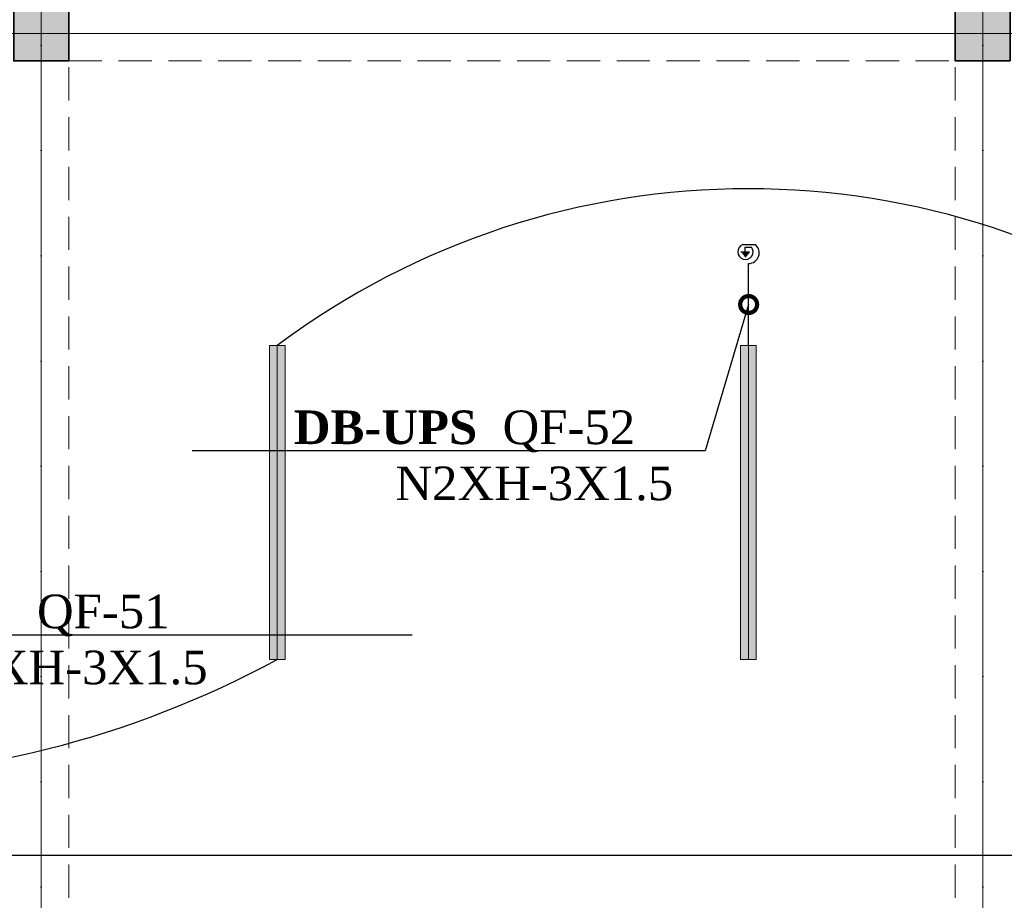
# Model space of a CAD drawing. Header units: inches. Extents: x -101229 to 34922, y -9538 to 27777.
# Tile 45 of 53: x 13631 to 19906, y 6098 to 11710. Entities that reach past the tile are written whole.
import ezdxf
from ezdxf import colors
from ezdxf.entities.mleader import LeaderData, LeaderLine
from ezdxf.enums import TextEntityAlignment as Align
from ezdxf.math import Vec2, Vec3

# ---------------------------------------------------------------- set-up
doc = ezdxf.new("R2010")
doc.units = ezdxf.units.IN
doc.header["$MEASUREMENT"] = 0
doc.linetypes.add('Dot & Dashed', pattern=[670.277762, 317.5, -176.388889, 0, -176.388874])
doc.linetypes.add('Hidden', pattern=[317.5, 211.666667, -105.833333])
for name, color, linetype in [('- ავარიული განათება', 7, 'Continuous'), ('- განათება', 7, 'Continuous'), ('Structural - Bearing', 7, 'Continuous'), ('Structural - Grid', 7, 'Continuous')]:
    doc.layers.add(name, color=color, linetype=linetype)
for name, color, linetype, lineweight, true_color in [('Structural - Bearing_Pen_No__102', 7, 'Continuous', 13, 0xcccccc), ('Structural - Bearing_Pen_No__161', 7, 'Continuous', 13, 0x6a6a6a), ('Structural - Bearing_Pen_No__28', 7, 'Continuous', 35, 0xa80f02), ('Structural - Bearing_Pen_No__81', 7, 'Continuous', 20, 0x6a6a6a), ('Structural - Grid_Pen_No__81', 7, 'Continuous', 20, 0x6a6a6a)]:
    doc.layers.add(name, color=color, linetype=linetype, lineweight=lineweight, true_color=true_color)
doc.layers.add('Structural - Bearing_Pen_No__20', color=1, linetype='Continuous', lineweight=0)
doc.styles.add('CT', font='ARIALN.TTF', dxfattribs={"height": 200})
doc.styles.add('GENERATED_STYLE_3', font='txt')

# ---------------------------------------------------------------- blocks, each defined once
blk = doc.blocks.new('Column_24', base_point=(-17008.8, 32663))
at = {"layer": 'Structural - Bearing_Pen_No__161', "linetype": 'Continuous', "lineweight": 0, "true_color": 0x6a6a6a}
blk.add_hatch(color=251, dxfattribs=at).paths.add_polyline_path([(-16833.8, 32488), (-16833.8, 32838), (-17183.8, 32838), (-17183.8, 32488)])
at = {"layer": 'Structural - Bearing_Pen_No__20', "color": 1, "linetype": 'Continuous', "lineweight": 0}
for p, q in [((-17008.8, 32743), (-17008.8, 32918)), ((-17088.8, 32663), (-17263.8, 32663)), ((-16928.8, 32663), (-16753.8, 32663)), ((-17008.8, 32583), (-17008.8, 32408))]:
    blk.add_line(p, q, dxfattribs=at)
blk.add_point((-17008.8, 32663), dxfattribs=at)
at = {"layer": 'Structural - Bearing_Pen_No__28', "color": 14, "linetype": 'Continuous', "lineweight": 35, "true_color": 0xa80f02, "flags": 128}
blk.add_lwpolyline([(-16833.8, 32488), (-16833.8, 32838), (-17183.8, 32838), (-17183.8, 32488)], close=True, dxfattribs=at)
blk = doc.blocks.new('Column_28', base_point=(-11008.8, 32663))
at = {"layer": 'Structural - Bearing_Pen_No__161', "linetype": 'Continuous', "lineweight": 0, "true_color": 0x6a6a6a}
blk.add_hatch(color=251, dxfattribs=at).paths.add_polyline_path([(-10833.8, 32488), (-10833.8, 32838), (-11183.8, 32838), (-11183.8, 32488)])
at = {"layer": 'Structural - Bearing_Pen_No__20', "color": 1, "linetype": 'Continuous', "lineweight": 0}
for p, q in [((-11008.8, 32743), (-11008.8, 32918)), ((-11088.8, 32663), (-11263.8, 32663)), ((-10928.8, 32663), (-10753.8, 32663)), ((-11008.8, 32583), (-11008.8, 32408))]:
    blk.add_line(p, q, dxfattribs=at)
blk.add_point((-11008.8, 32663), dxfattribs=at)
at = {"layer": 'Structural - Bearing_Pen_No__28', "color": 14, "linetype": 'Continuous', "lineweight": 35, "true_color": 0xa80f02, "flags": 128}
blk.add_lwpolyline([(-10833.8, 32488), (-10833.8, 32838), (-11183.8, 32838), (-11183.8, 32488)], close=True, dxfattribs=at)
blk = doc.blocks.new('Standard grid marker')
at = {"layer": 'Structural - Grid_Pen_No__81', "color": 251, "linetype": 'Continuous', "lineweight": 20, "true_color": 0x6a6a6a}
blk.add_line((1000, 0), (51328.1, 0), dxfattribs=at)
at = {"layer": 'Structural - Grid_Pen_No__81', "color": 251, "lineweight": 20, "true_color": 0x6a6a6a, "style": 'GENERATED_STYLE_3'}
for tag, p in [('AC_MarkerText_1_0', (-100, -144)), ('AC_MarkerText_1_1', (52428.1, -144))]:
    blk.add_attdef(tag, text='', height=100, rotation=180, dxfattribs=at).set_placement(p, align=Align.TOP_CENTER)
blk = doc.blocks.new('Standard grid marker_2')
at = {"layer": 'Structural - Grid_Pen_No__81', "color": 251, "linetype": 'Continuous', "lineweight": 20, "true_color": 0x6a6a6a}
blk.add_line((1000, 0), (27734.9, 0), dxfattribs=at)
at = {"layer": 'Structural - Grid_Pen_No__81', "color": 251, "lineweight": 20, "true_color": 0x6a6a6a, "style": 'GENERATED_STYLE_3'}
for tag, p in [('AC_MarkerText_1_0', (-1.5, -46.7)), ('AC_MarkerText_1_1', (28933.4, -46.7))]:
    blk.add_attdef(tag, text='', height=100, rotation=270, dxfattribs=at).set_placement(p, align=Align.TOP_CENTER)
blk = doc.blocks.new('Beam_3', base_point=(-11008.8, 14663))
at = {"layer": 'Structural - Bearing_Pen_No__102', "color": 254, "linetype": 'Hidden', "lineweight": 13, "true_color": 0xcccccc}
blk.add_line((-11183.8, 26838), (-11183.8, 32488), dxfattribs=at)
at = {"layer": 'Structural - Bearing_Pen_No__81', "color": 251, "linetype": 'Dot & Dashed', "lineweight": 20, "true_color": 0x6a6a6a}
blk.add_line((-11008.8, 14663), (-11008.8, 39096.2), dxfattribs=at)
blk = doc.blocks.new('Beam_4', base_point=(-17008.8, 14663))
at = {"layer": 'Structural - Bearing_Pen_No__102', "color": 254, "linetype": 'Hidden', "lineweight": 13, "true_color": 0xcccccc}
blk.add_line((-16833.8, 26838), (-16833.8, 32488), dxfattribs=at)
at = {"layer": 'Structural - Bearing_Pen_No__81', "color": 251, "linetype": 'Dot & Dashed', "lineweight": 20, "true_color": 0x6a6a6a}
blk.add_line((-17008.8, 14663), (-17008.8, 39096.2), dxfattribs=at)
blk = doc.blocks.new('Beam_13', base_point=(-47008.8, 32663))
at = {"layer": 'Structural - Bearing_Pen_No__102', "color": 254, "linetype": 'Hidden', "lineweight": 13, "true_color": 0xcccccc}
blk.add_line((-16833.8, 32488), (-11183.8, 32488), dxfattribs=at)
at = {"layer": 'Structural - Bearing_Pen_No__81', "color": 251, "linetype": 'Dot & Dashed', "lineweight": 20, "true_color": 0x6a6a6a}
blk.add_line((-47008.8, 32663), (991.2, 32663), dxfattribs=at)
blk = doc.blocks.new('მოძრაობის დეტექტორი')
at = {"layer": '- განათება'}
h = blk.add_hatch(color=6, dxfattribs=at)
h.dxf.hatch_style = 1
h.paths.add_polyline_path([(-100, -1), (1, -123), (100, 1)])
at = {"layer": '- განათება', "color": 6}
for p, q in [((-100, -1), (100, 1)), ((-58, 165), (233, 165)), ((0, 106), (143, 106)), ((1, -123), (100, 1))]:
    blk.add_line(p, q, dxfattribs=at)
blk.add_lwpolyline([(0, 0), (0, 106)], dxfattribs=at)
for centre, radius, start, end in [((3, 0), 176, 110.3272, 37.1447), ((77, -23), 245, 270.0765, 50.2358)]:
    blk.add_arc(centre, radius, start, end, dxfattribs=at)
blk = doc.blocks.new('მოძრაობის დედექტორი')
at = {"layer": '- განათება', "color": 6}
blk.add_blockref('მოძრაობის დეტექტორი', (0, 0), dxfattribs=at)
blk = doc.blocks.new('_DotSmall')
at = {"color": 0, "linetype": 'ByBlock', "const_width": 0.5}
blk.add_lwpolyline([(-0.0625, 0, 1), (0.0625, 0, 1)], format="xyb", close=True, dxfattribs=at)

msp = doc.modelspace()

# ---------------------------------------------------------------- hatches: boundary and pattern name
at = {"layer": '- განათება', "linetype": 'Continuous', "lineweight": 0, "true_color": 0xbfbf00}
for points in [[(15223.09016, 9633.50161), (15323.09016, 9633.50161), (15323.09016, 7633.50161), (15223.09016, 7633.50161)], [(18225.3865, 9633.50161), (18325.3865, 9633.50161), (18325.3865, 7633.50161), (18225.3865, 7633.50161)]]:
    msp.add_hatch(color=52, dxfattribs=at).paths.add_polyline_path(points)

# ---------------------------------------------------------------- linework, layer by layer
at = {"layer": '- ავარიული განათება', "color": 3}
msp.add_lwpolyline([(4768.71602, 6386.88071), (22768.71602, 6386.88071), (22768.71602, 8544.30312)], dxfattribs=at)
at = {"layer": '- განათება', "color": 7, "linetype": 'Continuous', "lineweight": 13}
for p, q in [((15273.09016, 9633.50161), (15273.09016, 7633.50161)), ((18275.3865, 9633.50161), (18275.3865, 7633.50161))]:
    msp.add_line(p, q, dxfattribs=at)
at = {"layer": '- განათება', "color": 1}
msp.add_lwpolyline([(18276.71822, 9633.50161), (18276.71822, 10156.28395)], dxfattribs=at)
at = {"layer": '- განათება', "color": 8, "linetype": 'Continuous', "lineweight": 15, "flags": 128}
for points in [[(15223.09016, 9633.50161), (15323.09016, 9633.50161), (15323.09016, 7633.50161), (15223.09016, 7633.50161)], [(18225.3865, 9633.50161), (18325.3865, 9633.50161), (18325.3865, 7633.50161), (18225.3865, 7633.50161)]]:
    msp.add_lwpolyline(points, close=True, dxfattribs=at)
at = {"layer": '- განათება', "color": 1}
for centre, radius, start, end in [((18274.23833, 5624.0074), 5008.28655, 53.184763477, 126.815236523), ((12271.94198, 13174.31423), 6301.38832, 241.558073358, 298.441926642)]:
    msp.add_arc(centre, radius, start, end, dxfattribs=at)

# ---------------------------------------------------------------- block references
at = {"layer": '- განათება', "color": 6, "xscale": 0.2773570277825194, "yscale": 0.2773570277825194, "zscale": 0.2773570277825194}
msp.add_blockref('მოძრაობის დედექტორი', (18255.29912, 10230.58846), dxfattribs=at)
at = {"layer": 'Structural - Bearing', "color": 254, "lineweight": 13, "true_color": 0xcccccc}
for name, p in [('Beam_4', (13768.71602, -6377.71606)), ('Beam_3', (19768.71602, -6377.71606)), ('Beam_13', (-16231.28398, 11622.28394))]:
    msp.add_blockref(name, p, dxfattribs=at)
at = {"layer": 'Structural - Bearing', "color": 14, "lineweight": 35, "true_color": 0xa80f02}
for name, p in [('Column_24', (13768.71602, 11622.28394)), ('Column_28', (19768.71602, 11622.28394))]:
    msp.add_blockref(name, p, dxfattribs=at)
at = {"layer": 'Structural - Grid', "color": 8, "linetype": 'Continuous', "lineweight": 15, "zscale": 1000}
for name, p, rotation in [('Standard grid marker_2', (13768.71602, -9337.64184), 90), ('Standard grid marker_2', (19768.71602, -9337.64184), 90), ('Standard grid marker', (34721.7883, 11622.28394), 180)]:
    msp.add_blockref(name, p, dxfattribs=dict(at, rotation=rotation))

# ---------------------------------------------------------------- leaders
at = {"layer": '- განათება', "color": 7}
ml = msp.add_multileader_mtext('Standard', dxfattribs=at)
ml.set_content('\\pxt14;{\\fSylfaen|b1|i0|c0|p18;DB-UPS  \\fSylfaen|b0|i0|c0|p18;\\C1;QF-52            \\C7;N2XH-3X1.5}', color=7, style='CT')
ml.set_leader_properties()
ml.set_arrow_properties(name='DOTSMALL')
ml.build(insert=Vec2(0, 0))
ml.multileader.update_dxf_attribs({"has_dogleg": 0, "text_left_attachment_type": 6, "text_right_attachment_type": 6, "dogleg_length": 9, "arrow_head_size": 215.76216})
ctx = ml.context
ctx.base_point, ctx.char_height, ctx.arrow_head_size, ctx.landing_gap_size, ctx.plane_origin = Vec3(15821.84212, 8962.55344), 214.216008, 215.76216, 71.92072, Vec3(-1684.57779, -11501.26806)
ctx.left_attachment, ctx.right_attachment, ctx.text_align_type = 6, 6, 1
notes = []
notes.append((ctx, [(0, (1, 1, 0), (18009.15779, 8962.55344), (-1, 0), 9, [(2, [(18276.71822, 9894.89278)], 0, [])])]))
ctx.mtext.insert, ctx.mtext.width, ctx.mtext.defined_height, ctx.mtext.alignment, ctx.mtext.flow_direction = Vec3(16910.99995, 9219.61265), 3165.613385, 305.10903, 2, 5
ml = msp.add_multileader_mtext('Standard', dxfattribs=at)
ml.set_content('\\pxt14;{\\fSylfaen|b1|i0|c0|p18;DB-UPS  \\fSylfaen|b0|i0|c0|p18;\\C1;QF-51            \\C7;N2XH-3X1.5}', color=7, style='CT')
ml.set_leader_properties()
ml.set_arrow_properties(name='DOTSMALL')
ml.build(insert=Vec2(0, 0))
ml.multileader.update_dxf_attribs({"has_dogleg": 0, "text_left_attachment_type": 6, "text_right_attachment_type": 6, "dogleg_length": 9, "arrow_head_size": 215.76216})
ctx = ml.context
ctx.base_point, ctx.char_height, ctx.arrow_head_size, ctx.landing_gap_size, ctx.plane_origin = Vec3(12863.57861, 7789.47468), 214.216008, 215.76216, 71.92072, Vec3(-4759.48948, -13217.18365)
ctx.left_attachment, ctx.right_attachment, ctx.text_align_type = 6, 6, 1
notes.append((ctx, [(1, (1, 1, 0), (12854.57861, 7789.47468), (1, 0), 9, [(2, [(12271.94198, 6872.92591)], 0, [])])]))
ctx.mtext.insert, ctx.mtext.width, ctx.mtext.defined_height, ctx.mtext.alignment, ctx.mtext.flow_direction = Vec3(13943.71602, 8046.53389), 3165.613385, 305.10903, 2, 5
for ctx, leaders in notes:
    for number, flags, end, landing, length, lines in leaders:
        leader = LeaderData()
        leader.index, (leader.has_last_leader_line, leader.has_dogleg_vector, leader.attachment_direction) = number, flags
        leader.last_leader_point, leader.dogleg_vector, leader.dogleg_length = Vec3(end), Vec3(landing), length
        for number, points, colour, breaks in lines:
            line = LeaderLine()
            line.index, line.vertices, line.color, line.breaks = number, Vec3.list(points), colors.encode_raw_color(colour), breaks
            leader.lines.append(line)
        ctx.leaders.append(leader)

doc.saveas('drawing.dxf')
